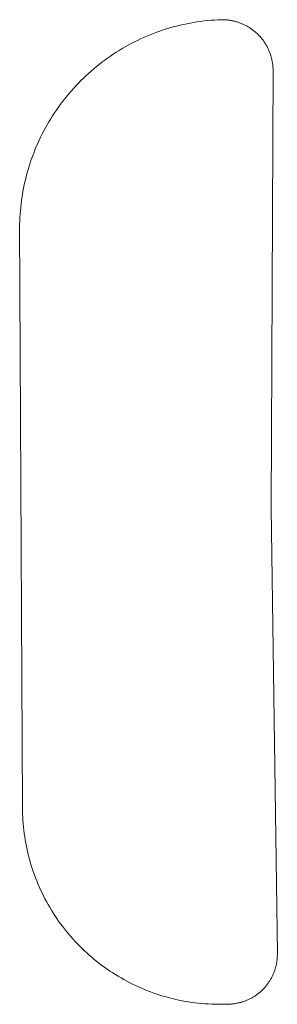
# Model space of a CAD drawing. Extents: x 211930 to 222589, y 569015 to 577578.
# Tile 89 of 95: x 222536.37 to 222538.94, y 575944.73 to 575954.53. Entities that reach past the tile are written whole.
import ezdxf

# ---------------------------------------------------------------- set-up
doc = ezdxf.new("R2010")
doc.units = 0
doc.layers.add('016 Alles planjaar 2023', color=72, linetype='Continuous', lineweight=20, true_color=0x1e90ff)

msp = doc.modelspace()

# ---------------------------------------------------------------- hatches: boundary and pattern name
at = {"layer": '016 Alles planjaar 2023', "true_color": 0x1e90ff}
h = msp.add_hatch(dxfattribs=at)
h.set_pattern_fill('DQ_CLEAR', color=72, style=0)
h.set_pattern_definition([])
h.paths.add_polyline_path([(222538.444, 575944.729), (222538.4522, 575944.7291), (222538.4604, 575944.7293), (222538.4686, 575944.7296), (222538.4768, 575944.7301), (222538.4849, 575944.7307), (222538.4931, 575944.7314), (222538.5012, 575944.7323), (222538.5094, 575944.7333), (222538.5175, 575944.7345), (222538.5256, 575944.7358), (222538.5336, 575944.7372), (222538.5417, 575944.7387), (222538.5497, 575944.7404), (222538.5577, 575944.7422), (222538.5657, 575944.7442), (222538.5736, 575944.7463), (222538.5815, 575944.7485), (222538.5893, 575944.7508), (222538.5971, 575944.7533), (222538.6049, 575944.7559), (222538.6126, 575944.7586), (222538.6203, 575944.7615), (222538.628, 575944.7645), (222538.6355, 575944.7676), (222538.6431, 575944.7708), (222538.6505, 575944.7742), (222538.658, 575944.7777), (222538.6653, 575944.7813), (222538.6726, 575944.785), (222538.6799, 575944.7888), (222538.687, 575944.7928), (222538.6941, 575944.7969), (222538.7012, 575944.8011), (222538.7081, 575944.8054), (222538.715, 575944.8098), (222538.7219, 575944.8144), (222538.7286, 575944.819), (222538.7353, 575944.8238), (222538.7418, 575944.8287), (222538.7484, 575944.8337), (222538.7548, 575944.8387), (222538.7611, 575944.8439), (222538.7674, 575944.8492), (222538.7735, 575944.8547), (222538.7796, 575944.8602), (222538.7856, 575944.8658), (222538.7914, 575944.8715), (222538.7972, 575944.8773), (222538.8029, 575944.8832), (222538.8085, 575944.8892), (222538.814, 575944.8952), (222538.8194, 575944.9014), (222538.8247, 575944.9077), (222538.8299, 575944.914), (222538.835, 575944.9204), (222538.8399, 575944.927), (222538.8448, 575944.9335), (222538.8496, 575944.9402), (222538.8542, 575944.947), (222538.8587, 575944.9538), (222538.8631, 575944.9607), (222538.8674, 575944.9677), (222538.8716, 575944.9747), (222538.8757, 575944.9818), (222538.8796, 575944.989), (222538.8835, 575944.9963), (222538.8872, 575945.0036), (222538.8908, 575945.0109), (222538.8942, 575945.0184), (222538.8976, 575945.0258), (222538.9008, 575945.0334), (222538.9039, 575945.041), (222538.9069, 575945.0486), (222538.9097, 575945.0563), (222538.9124, 575945.064), (222538.915, 575945.0718), (222538.9175, 575945.0796), (222538.9198, 575945.0875), (222538.922, 575945.0954), (222538.924, 575945.1033), (222538.926, 575945.1113), (222538.9278, 575945.1193), (222538.9295, 575945.1273), (222538.931, 575945.1353), (222538.9324, 575945.1434), (222538.9337, 575945.1515), (222538.9348, 575945.1596), (222538.9358, 575945.1678), (222538.9367, 575945.1759), (222538.9374, 575945.1841), (222538.938, 575945.1922), (222538.9384, 575945.2004), (222538.9388, 575945.2086), (222538.9389, 575945.2168), (222538.939, 575945.225), (222538.876, 575949.668), (222538.896, 575954.043), (222538.8956, 575954.0514), (222538.895, 575954.0598), (222538.8943, 575954.0682), (222538.8935, 575954.0766), (222538.8925, 575954.085), (222538.8914, 575954.0933), (222538.8901, 575954.1017), (222538.8887, 575954.11), (222538.8872, 575954.1183), (222538.8855, 575954.1265), (222538.8837, 575954.1348), (222538.8818, 575954.143), (222538.8797, 575954.1511), (222538.8775, 575954.1592), (222538.8751, 575954.1673), (222538.8726, 575954.1754), (222538.87, 575954.1834), (222538.8672, 575954.1914), (222538.8644, 575954.1993), (222538.8613, 575954.2072), (222538.8582, 575954.215), (222538.8549, 575954.2227), (222538.8515, 575954.2305), (222538.848, 575954.2381), (222538.8443, 575954.2457), (222538.8406, 575954.2532), (222538.8366, 575954.2607), (222538.8326, 575954.2681), (222538.8285, 575954.2754), (222538.8242, 575954.2827), (222538.8198, 575954.2899), (222538.8153, 575954.297), (222538.8106, 575954.304), (222538.8059, 575954.311), (222538.801, 575954.3179), (222538.7961, 575954.3247), (222538.791, 575954.3314), (222538.7858, 575954.338), (222538.7805, 575954.3446), (222538.775, 575954.351), (222538.7695, 575954.3574), (222538.7639, 575954.3637), (222538.7582, 575954.3699), (222538.7523, 575954.3759), (222538.7464, 575954.3819), (222538.7404, 575954.3878), (222538.7342, 575954.3936), (222538.728, 575954.3993), (222538.7217, 575954.4048), (222538.7153, 575954.4103), (222538.7088, 575954.4157), (222538.7022, 575954.4209), (222538.6955, 575954.4261), (222538.6888, 575954.4311), (222538.6819, 575954.436), (222538.675, 575954.4408), (222538.668, 575954.4455), (222538.6609, 575954.4501), (222538.6538, 575954.4546), (222538.6465, 575954.4589), (222538.6392, 575954.4631), (222538.6319, 575954.4672), (222538.6244, 575954.4712), (222538.6169, 575954.475), (222538.6094, 575954.4787), (222538.6018, 575954.4823), (222538.5941, 575954.4858), (222538.5863, 575954.4892), (222538.5786, 575954.4924), (222538.5707, 575954.4954), (222538.5628, 575954.4984), (222538.5549, 575954.5012), (222538.5469, 575954.5039), (222538.5389, 575954.5065), (222538.5308, 575954.5089), (222538.5227, 575954.5112), (222538.5145, 575954.5133), (222538.5063, 575954.5153), (222538.4981, 575954.5172), (222538.4899, 575954.519), (222538.4816, 575954.5206), (222538.4733, 575954.522), (222538.465, 575954.5234), (222538.4566, 575954.5245), (222538.4483, 575954.5256), (222538.4399, 575954.5265), (222538.4315, 575954.5273), (222538.4231, 575954.5279), (222538.4147, 575954.5284), (222538.4063, 575954.5288), (222538.3979, 575954.529), (222538.3894, 575954.5291), (222538.3463, 575954.5276), (222538.3116, 575954.5256), (222538.277, 575954.523), (222538.2424, 575954.5199), (222538.2079, 575954.5161), (222538.1734, 575954.5118), (222538.139, 575954.5069), (222538.1047, 575954.5015), (222538.0705, 575954.4955), (222538.0364, 575954.4889), (222538.0024, 575954.4817), (222537.9686, 575954.474), (222537.9348, 575954.4657), (222537.9012, 575954.4568), (222537.8678, 575954.4474), (222537.8345, 575954.4374), (222537.8014, 575954.4269), (222537.7685, 575954.4158), (222537.7358, 575954.4042), (222537.7033, 575954.392), (222537.6709, 575954.3793), (222537.6388, 575954.366), (222537.607, 575954.3522), (222537.5753, 575954.3379), (222537.5439, 575954.3231), (222537.5128, 575954.3077), (222537.4819, 575954.2918), (222537.4513, 575954.2754), (222537.4209, 575954.2585), (222537.3909, 575954.2411), (222537.3611, 575954.2232), (222537.3317, 575954.2048), (222537.3025, 575954.1859), (222537.2737, 575954.1665), (222537.2452, 575954.1466), (222537.217, 575954.1263), (222537.1892, 575954.1055), (222537.1617, 575954.0843), (222537.1346, 575954.0625), (222537.1079, 575954.0404), (222537.0815, 575954.0178), (222537.0555, 575953.9947), (222537.0299, 575953.9712), (222537.0047, 575953.9473), (222536.9799, 575953.923), (222536.9556, 575953.8983), (222536.9316, 575953.8732), (222536.908, 575953.8476), (222536.8849, 575953.8217), (222536.8622, 575953.7954), (222536.84, 575953.7687), (222536.8182, 575953.7417), (222536.7969, 575953.7143), (222536.776, 575953.6865), (222536.7556, 575953.6584), (222536.7356, 575953.63), (222536.7162, 575953.6012), (222536.6972, 575953.5721), (222536.6787, 575953.5427), (222536.6607, 575953.513), (222536.6432, 575953.483), (222536.6262, 575953.4527), (222536.6097, 575953.4222), (222536.5937, 575953.3913), (222536.5783, 575953.3602), (222536.5633, 575953.3289), (222536.5489, 575953.2972), (222536.5351, 575953.2654), (222536.5217, 575953.2333), (222536.5089, 575953.2011), (222536.4966, 575953.1686), (222536.4849, 575953.1359), (222536.4737, 575953.103), (222536.4631, 575953.0699), (222536.453, 575953.0367), (222536.4435, 575953.0033), (222536.4346, 575952.9697), (222536.4262, 575952.936), (222536.4183, 575952.9022), (222536.4111, 575952.8682), (222536.4044, 575952.8341), (222536.3983, 575952.7999), (222536.3927, 575952.7656), (222536.3877, 575952.7313), (222536.3833, 575952.6968), (222536.3795, 575952.6623), (222536.3762, 575952.6277), (222536.3736, 575952.5931), (222536.3715, 575952.5584), (222536.3699, 575952.5237), (222536.369, 575952.489), (222536.397, 575946.689), (222536.3973, 575946.6564), (222536.3981, 575946.6237), (222536.3995, 575946.5911), (222536.4014, 575946.5585), (222536.4039, 575946.526), (222536.4069, 575946.4935), (222536.4105, 575946.461), (222536.4145, 575946.4287), (222536.4192, 575946.3963), (222536.4243, 575946.3641), (222536.43, 575946.332), (222536.4363, 575946.2999), (222536.443, 575946.268), (222536.4503, 575946.2362), (222536.4581, 575946.2045), (222536.4665, 575946.1729), (222536.4753, 575946.1415), (222536.4847, 575946.1103), (222536.4946, 575946.0792), (222536.505, 575946.0482), (222536.516, 575946.0175), (222536.5274, 575945.9869), (222536.5394, 575945.9565), (222536.5518, 575945.9264), (222536.5648, 575945.8964), (222536.5782, 575945.8667), (222536.5922, 575945.8372), (222536.6066, 575945.8079), (222536.6215, 575945.7789), (222536.6369, 575945.7501), (222536.6528, 575945.7216), (222536.6691, 575945.6933), (222536.686, 575945.6653), (222536.7032, 575945.6376), (222536.721, 575945.6102), (222536.7391, 575945.5831), (222536.7578, 575945.5563), (222536.7769, 575945.5298), (222536.7964, 575945.5037), (222536.8163, 575945.4778), (222536.8367, 575945.4523), (222536.8575, 575945.4272), (222536.8787, 575945.4024), (222536.9003, 575945.3779), (222536.9223, 575945.3538), (222536.9448, 575945.3301), (222536.9676, 575945.3068), (222536.9908, 575945.2838), (222537.0144, 575945.2612), (222537.0383, 575945.239), (222537.0626, 575945.2173), (222537.0873, 575945.1959), (222537.1123, 575945.1749), (222537.1377, 575945.1544), (222537.1634, 575945.1343), (222537.1894, 575945.1146), (222537.2158, 575945.0954), (222537.2425, 575945.0766), (222537.2694, 575945.0582), (222537.2967, 575945.0403), (222537.3243, 575945.0228), (222537.3522, 575945.0058), (222537.3803, 575944.9893), (222537.4087, 575944.9732), (222537.4374, 575944.9577), (222537.4664, 575944.9426), (222537.4955, 575944.9279), (222537.525, 575944.9138), (222537.5546, 575944.9002), (222537.5845, 575944.887), (222537.6146, 575944.8744), (222537.6449, 575944.8622), (222537.6754, 575944.8506), (222537.7061, 575944.8395), (222537.7369, 575944.8288), (222537.768, 575944.8187), (222537.7992, 575944.8091), (222537.8305, 575944.8001), (222537.862, 575944.7915), (222537.8936, 575944.7835), (222537.9254, 575944.776), (222537.9573, 575944.769), (222537.9893, 575944.7626), (222538.0214, 575944.7567), (222538.0536, 575944.7513), (222538.0859, 575944.7465), (222538.1182, 575944.7422), (222538.1507, 575944.7384), (222538.1831, 575944.7352), (222538.2157, 575944.7326), (222538.2482, 575944.7304), (222538.2808, 575944.7288), (222538.3135, 575944.7278), (222538.3461, 575944.7273), (222538.3787, 575944.7273), (222538.4114, 575944.7279), (222538.444, 575944.729)])

# ---------------------------------------------------------------- linework, layer by layer
at = {"layer": '016 Alles planjaar 2023', "color": 14, "true_color": 0x004000}
msp.add_lwpolyline([(222538.444, 575944.729), (222538.4522, 575944.7291), (222538.4604, 575944.7293), (222538.4686, 575944.7296), (222538.4768, 575944.7301), (222538.4849, 575944.7307), (222538.4931, 575944.7314), (222538.5012, 575944.7323), (222538.5094, 575944.7333), (222538.5175, 575944.7345), (222538.5256, 575944.7358), (222538.5336, 575944.7372), (222538.5417, 575944.7387), (222538.5497, 575944.7404), (222538.5577, 575944.7422), (222538.5657, 575944.7442), (222538.5736, 575944.7463), (222538.5815, 575944.7485), (222538.5893, 575944.7508), (222538.5971, 575944.7533), (222538.6049, 575944.7559), (222538.6126, 575944.7586), (222538.6203, 575944.7615), (222538.628, 575944.7645), (222538.6355, 575944.7676), (222538.6431, 575944.7708), (222538.6505, 575944.7742), (222538.658, 575944.7777), (222538.6653, 575944.7813), (222538.6726, 575944.785), (222538.6799, 575944.7888), (222538.687, 575944.7928), (222538.6941, 575944.7969), (222538.7012, 575944.8011), (222538.7081, 575944.8054), (222538.715, 575944.8098), (222538.7219, 575944.8144), (222538.7286, 575944.819), (222538.7353, 575944.8238), (222538.7418, 575944.8287), (222538.7484, 575944.8337), (222538.7548, 575944.8387), (222538.7611, 575944.8439), (222538.7674, 575944.8492), (222538.7735, 575944.8547), (222538.7796, 575944.8602), (222538.7856, 575944.8658), (222538.7914, 575944.8715), (222538.7972, 575944.8773), (222538.8029, 575944.8832), (222538.8085, 575944.8892), (222538.814, 575944.8952), (222538.8194, 575944.9014), (222538.8247, 575944.9077), (222538.8299, 575944.914), (222538.835, 575944.9204), (222538.8399, 575944.927), (222538.8448, 575944.9335), (222538.8496, 575944.9402), (222538.8542, 575944.947), (222538.8587, 575944.9538), (222538.8631, 575944.9607), (222538.8674, 575944.9677), (222538.8716, 575944.9747), (222538.8757, 575944.9818), (222538.8796, 575944.989), (222538.8835, 575944.9963), (222538.8872, 575945.0036), (222538.8908, 575945.0109), (222538.8942, 575945.0184), (222538.8976, 575945.0258), (222538.9008, 575945.0334), (222538.9039, 575945.041), (222538.9069, 575945.0486), (222538.9097, 575945.0563), (222538.9124, 575945.064), (222538.915, 575945.0718), (222538.9175, 575945.0796), (222538.9198, 575945.0875), (222538.922, 575945.0954), (222538.924, 575945.1033), (222538.926, 575945.1113), (222538.9278, 575945.1193), (222538.9295, 575945.1273), (222538.931, 575945.1353), (222538.9324, 575945.1434), (222538.9337, 575945.1515), (222538.9348, 575945.1596), (222538.9358, 575945.1678), (222538.9367, 575945.1759), (222538.9374, 575945.1841), (222538.938, 575945.1922), (222538.9384, 575945.2004), (222538.9388, 575945.2086), (222538.9389, 575945.2168), (222538.939, 575945.225), (222538.876, 575949.668), (222538.896, 575954.043), (222538.8956, 575954.0514), (222538.895, 575954.0598), (222538.8943, 575954.0682), (222538.8935, 575954.0766), (222538.8925, 575954.085), (222538.8914, 575954.0933), (222538.8901, 575954.1017), (222538.8887, 575954.11), (222538.8872, 575954.1183), (222538.8855, 575954.1265), (222538.8837, 575954.1348), (222538.8818, 575954.143), (222538.8797, 575954.1511), (222538.8775, 575954.1592), (222538.8751, 575954.1673), (222538.8726, 575954.1754), (222538.87, 575954.1834), (222538.8672, 575954.1914), (222538.8644, 575954.1993), (222538.8613, 575954.2072), (222538.8582, 575954.215), (222538.8549, 575954.2227), (222538.8515, 575954.2305), (222538.848, 575954.2381), (222538.8443, 575954.2457), (222538.8406, 575954.2532), (222538.8366, 575954.2607), (222538.8326, 575954.2681), (222538.8285, 575954.2754), (222538.8242, 575954.2827), (222538.8198, 575954.2899), (222538.8153, 575954.297), (222538.8106, 575954.304), (222538.8059, 575954.311), (222538.801, 575954.3179), (222538.7961, 575954.3247), (222538.791, 575954.3314), (222538.7858, 575954.338), (222538.7805, 575954.3446), (222538.775, 575954.351), (222538.7695, 575954.3574), (222538.7639, 575954.3637), (222538.7582, 575954.3699), (222538.7523, 575954.3759), (222538.7464, 575954.3819), (222538.7404, 575954.3878), (222538.7342, 575954.3936), (222538.728, 575954.3993), (222538.7217, 575954.4048), (222538.7153, 575954.4103), (222538.7088, 575954.4157), (222538.7022, 575954.4209), (222538.6955, 575954.4261), (222538.6888, 575954.4311), (222538.6819, 575954.436), (222538.675, 575954.4408), (222538.668, 575954.4455), (222538.6609, 575954.4501), (222538.6538, 575954.4546), (222538.6465, 575954.4589), (222538.6392, 575954.4631), (222538.6319, 575954.4672), (222538.6244, 575954.4712), (222538.6169, 575954.475), (222538.6094, 575954.4787), (222538.6018, 575954.4823), (222538.5941, 575954.4858), (222538.5863, 575954.4892), (222538.5786, 575954.4924), (222538.5707, 575954.4954), (222538.5628, 575954.4984), (222538.5549, 575954.5012), (222538.5469, 575954.5039), (222538.5389, 575954.5065), (222538.5308, 575954.5089), (222538.5227, 575954.5112), (222538.5145, 575954.5133), (222538.5063, 575954.5153), (222538.4981, 575954.5172), (222538.4899, 575954.519), (222538.4816, 575954.5206), (222538.4733, 575954.522), (222538.465, 575954.5234), (222538.4566, 575954.5245), (222538.4483, 575954.5256), (222538.4399, 575954.5265), (222538.4315, 575954.5273), (222538.4231, 575954.5279), (222538.4147, 575954.5284), (222538.4063, 575954.5288), (222538.3979, 575954.529), (222538.3894, 575954.5291), (222538.3463, 575954.5276), (222538.3116, 575954.5256), (222538.277, 575954.523), (222538.2424, 575954.5199), (222538.2079, 575954.5161), (222538.1734, 575954.5118), (222538.139, 575954.5069), (222538.1047, 575954.5015), (222538.0705, 575954.4955), (222538.0364, 575954.4889), (222538.0024, 575954.4817), (222537.9686, 575954.474), (222537.9348, 575954.4657), (222537.9012, 575954.4568), (222537.8678, 575954.4474), (222537.8345, 575954.4374), (222537.8014, 575954.4269), (222537.7685, 575954.4158), (222537.7358, 575954.4042), (222537.7033, 575954.392), (222537.6709, 575954.3793), (222537.6388, 575954.366), (222537.607, 575954.3522), (222537.5753, 575954.3379), (222537.5439, 575954.3231), (222537.5128, 575954.3077), (222537.4819, 575954.2918), (222537.4513, 575954.2754), (222537.4209, 575954.2585), (222537.3909, 575954.2411), (222537.3611, 575954.2232), (222537.3317, 575954.2048), (222537.3025, 575954.1859), (222537.2737, 575954.1665), (222537.2452, 575954.1466), (222537.217, 575954.1263), (222537.1892, 575954.1055), (222537.1617, 575954.0843), (222537.1346, 575954.0625), (222537.1079, 575954.0404), (222537.0815, 575954.0178), (222537.0555, 575953.9947), (222537.0299, 575953.9712), (222537.0047, 575953.9473), (222536.9799, 575953.923), (222536.9556, 575953.8983), (222536.9316, 575953.8732), (222536.908, 575953.8476), (222536.8849, 575953.8217), (222536.8622, 575953.7954), (222536.84, 575953.7687), (222536.8182, 575953.7417), (222536.7969, 575953.7143), (222536.776, 575953.6865), (222536.7556, 575953.6584), (222536.7356, 575953.63), (222536.7162, 575953.6012), (222536.6972, 575953.5721), (222536.6787, 575953.5427), (222536.6607, 575953.513), (222536.6432, 575953.483), (222536.6262, 575953.4527), (222536.6097, 575953.4222), (222536.5937, 575953.3913), (222536.5783, 575953.3602), (222536.5633, 575953.3289), (222536.5489, 575953.2972), (222536.5351, 575953.2654), (222536.5217, 575953.2333), (222536.5089, 575953.2011), (222536.4966, 575953.1686), (222536.4849, 575953.1359), (222536.4737, 575953.103), (222536.4631, 575953.0699), (222536.453, 575953.0367), (222536.4435, 575953.0033), (222536.4346, 575952.9697), (222536.4262, 575952.936), (222536.4183, 575952.9022), (222536.4111, 575952.8682), (222536.4044, 575952.8341), (222536.3983, 575952.7999), (222536.3927, 575952.7656), (222536.3877, 575952.7313), (222536.3833, 575952.6968), (222536.3795, 575952.6623), (222536.3762, 575952.6277), (222536.3736, 575952.5931), (222536.3715, 575952.5584), (222536.3699, 575952.5237), (222536.369, 575952.489), (222536.397, 575946.689), (222536.3973, 575946.6564), (222536.3981, 575946.6237), (222536.3995, 575946.5911), (222536.4014, 575946.5585), (222536.4039, 575946.526), (222536.4069, 575946.4935), (222536.4105, 575946.461), (222536.4145, 575946.4287), (222536.4192, 575946.3963), (222536.4243, 575946.3641), (222536.43, 575946.332), (222536.4363, 575946.2999), (222536.443, 575946.268), (222536.4503, 575946.2362), (222536.4581, 575946.2045), (222536.4665, 575946.1729), (222536.4753, 575946.1415), (222536.4847, 575946.1103), (222536.4946, 575946.0792), (222536.505, 575946.0482), (222536.516, 575946.0175), (222536.5274, 575945.9869), (222536.5394, 575945.9565), (222536.5518, 575945.9264), (222536.5648, 575945.8964), (222536.5782, 575945.8667), (222536.5922, 575945.8372), (222536.6066, 575945.8079), (222536.6215, 575945.7789), (222536.6369, 575945.7501), (222536.6528, 575945.7216), (222536.6691, 575945.6933), (222536.686, 575945.6653), (222536.7032, 575945.6376), (222536.721, 575945.6102), (222536.7391, 575945.5831), (222536.7578, 575945.5563), (222536.7769, 575945.5298), (222536.7964, 575945.5037), (222536.8163, 575945.4778), (222536.8367, 575945.4523), (222536.8575, 575945.4272), (222536.8787, 575945.4024), (222536.9003, 575945.3779), (222536.9223, 575945.3538), (222536.9448, 575945.3301), (222536.9676, 575945.3068), (222536.9908, 575945.2838), (222537.0144, 575945.2612), (222537.0383, 575945.239), (222537.0626, 575945.2173), (222537.0873, 575945.1959), (222537.1123, 575945.1749), (222537.1377, 575945.1544), (222537.1634, 575945.1343), (222537.1894, 575945.1146), (222537.2158, 575945.0954), (222537.2425, 575945.0766), (222537.2694, 575945.0582), (222537.2967, 575945.0403), (222537.3243, 575945.0228), (222537.3522, 575945.0058), (222537.3803, 575944.9893), (222537.4087, 575944.9732), (222537.4374, 575944.9577), (222537.4664, 575944.9426), (222537.4955, 575944.9279), (222537.525, 575944.9138), (222537.5546, 575944.9002), (222537.5845, 575944.887), (222537.6146, 575944.8744), (222537.6449, 575944.8622), (222537.6754, 575944.8506), (222537.7061, 575944.8395), (222537.7369, 575944.8288), (222537.768, 575944.8187), (222537.7992, 575944.8091), (222537.8305, 575944.8001), (222537.862, 575944.7915), (222537.8936, 575944.7835), (222537.9254, 575944.776), (222537.9573, 575944.769), (222537.9893, 575944.7626), (222538.0214, 575944.7567), (222538.0536, 575944.7513), (222538.0859, 575944.7465), (222538.1182, 575944.7422), (222538.1507, 575944.7384), (222538.1831, 575944.7352), (222538.2157, 575944.7326), (222538.2482, 575944.7304), (222538.2808, 575944.7288), (222538.3135, 575944.7278), (222538.3461, 575944.7273), (222538.3787, 575944.7273), (222538.4114, 575944.7279), (222538.444, 575944.729)], close=True, dxfattribs=at)

doc.saveas('drawing.dxf')
